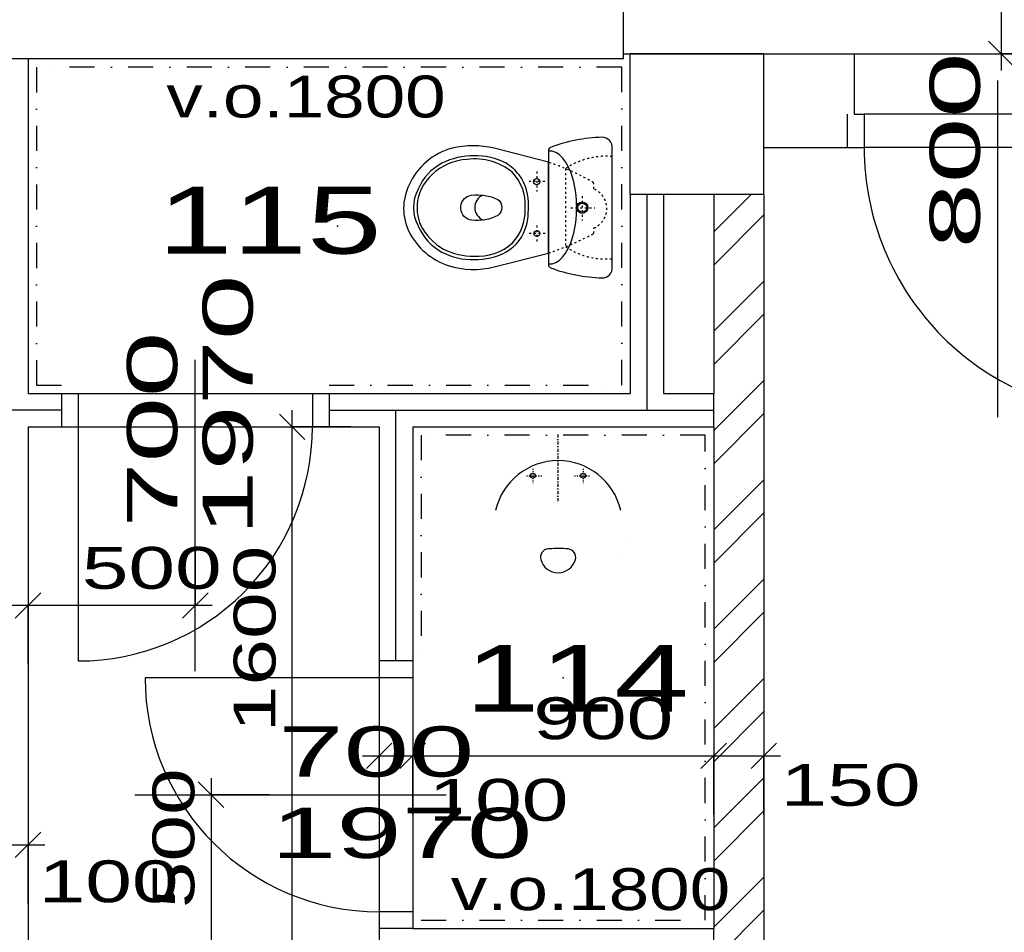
# Model space of a CAD drawing. Extents: x -196363 to 396902, y -489949 to -260582.
# Tile 185 of 256: x 219595 to 222539, y -379279 to -376551. Entities that reach past the tile are written whole.
import ezdxf

# ---------------------------------------------------------------- set-up
doc = ezdxf.new("R2010")
doc.units = 0
doc.header["$MEASUREMENT"] = 0
doc.linetypes.add('DASHED1', pattern=[1, 0.3, -0.4, 0.3])
doc.linetypes.add('DOTDASH', pattern=[1, 0.3, -0.2, 0, -0.2, 0.3])
for name, color, linetype in [('dvere', 1, 'Continuous'), ('koty', 1, 'Continuous'), ('navrh', 2, 'Continuous'), ('noszdiv', 1, 'Continuous'), ('obklady', 14, 'Continuous'), ('popdver', 6, 'Continuous'), ('srafy', 8, 'Continuous'), ('zarpred', 5, 'Continuous')]:
    doc.layers.add(name, color=color, linetype=linetype)
doc.styles.add('SPIRITTXTSTYLE1', font='ROMAN')
doc.styles.add('SPIRITTXTSTYLE2', font='txt')
doc.linetypes.add('CERCH2', pattern='A,0,-1,[17,dur+dsp vaclavov.shx,S=0.003401,R=0,X=-1,Y=0],0', length=1)
doc.linetypes.add('TEPIZL3', pattern='A,0,-1,[9,dur+dsp vaclavov.shx,S=0.005714,R=0,X=-1,Y=0],0', length=1)
doc.dimstyles.new('SPIRITSTYLE26', dxfattribs={"dimtxt": 125, "dimasz": 12.7, "dimexe": 175, "dimexo": -175, "dimgap": 50, "dimtad": 1, "dimdec": 3, "dimzin": 0, "dimdsep": 46, "dimlunit": 7, "dimtxsty": 'SPIRITTXTSTYLE1', "dimblk1": '_TICKMARKS26', "dimblk2": '_TICKMARKS26', "dimsah": 1, "dimcen": 0.09, "dimdle": 50, "dimclrd": 1, "dimclre": 1, "dimclrt": 1, "dimadec": 0, "dimazin": 0, "dimtfac": 1, "dimtdec": 4, "dimtofl": 0, "dimtmove": 1, "dimatfit": 0, "dimfxl": 0, "dimtolj": 1, "dimtzin": 0, "dimarcsym": 0})
doc.dimstyles.new('SPIRITSTYLE539', dxfattribs={"dimtxt": 125, "dimasz": 12.7, "dimexe": 175, "dimexo": 2259.282471, "dimgap": 50, "dimtad": 1, "dimdec": 3, "dimzin": 0, "dimdsep": 46, "dimlunit": 7, "dimtxsty": 'SPIRITTXTSTYLE1', "dimblk1": '_TICKMARKS539', "dimblk2": '_TICKMARKS539', "dimsah": 1, "dimcen": 0.09, "dimdle": 50, "dimclrd": 1, "dimclre": 1, "dimclrt": 1, "dimadec": 0, "dimazin": 0, "dimtfac": 1, "dimtdec": 4, "dimtofl": 0, "dimtmove": 1, "dimatfit": 0, "dimfxl": 0, "dimtolj": 1, "dimtzin": 0, "dimarcsym": 0})
doc.dimstyles.new('SPIRITSTYLE540', dxfattribs={"dimtxt": 125, "dimasz": 12.7, "dimexe": 175, "dimexo": 2664.268555, "dimgap": 50, "dimtad": 1, "dimdec": 3, "dimzin": 0, "dimdsep": 46, "dimlunit": 7, "dimtxsty": 'SPIRITTXTSTYLE1', "dimblk1": '_TICKMARKS540', "dimblk2": '_TICKMARKS540', "dimsah": 1, "dimcen": 0.09, "dimdle": 50, "dimclrd": 1, "dimclre": 1, "dimclrt": 1, "dimadec": 0, "dimazin": 0, "dimtfac": 1, "dimtdec": 4, "dimtofl": 0, "dimtmove": 1, "dimatfit": 0, "dimfxl": 0, "dimtolj": 1, "dimtzin": 0, "dimarcsym": 0})
doc.dimstyles.new('SPIRITSTYLE548', dxfattribs={"dimtxt": 125, "dimasz": 12.7, "dimexe": 175, "dimexo": 1065.283936, "dimgap": 50, "dimtad": 1, "dimdec": 3, "dimzin": 0, "dimdsep": 46, "dimlunit": 7, "dimtxsty": 'SPIRITTXTSTYLE1', "dimblk1": '_TICKMARKS548', "dimblk2": '_TICKMARKS548', "dimsah": 1, "dimcen": 0.09, "dimdle": 50, "dimclrd": 1, "dimclre": 1, "dimclrt": 1, "dimadec": 0, "dimazin": 0, "dimtfac": 1, "dimtdec": 4, "dimtofl": 0, "dimtmove": 1, "dimatfit": 0, "dimfxl": 0, "dimtolj": 1, "dimtzin": 0, "dimarcsym": 0})
doc.dimstyles.new('SPIRITSTYLE612', dxfattribs={"dimtxt": 125, "dimasz": 12.7, "dimexe": 175, "dimexo": 58.78418, "dimgap": 50, "dimtad": 1, "dimdec": 3, "dimzin": 0, "dimdsep": 46, "dimlunit": 7, "dimtxsty": 'SPIRITTXTSTYLE1', "dimblk1": '_TICKMARKS612', "dimblk2": '_TICKMARKS612', "dimsah": 1, "dimcen": 0.09, "dimdle": 50, "dimclrd": 1, "dimclre": 1, "dimclrt": 1, "dimadec": 0, "dimazin": 0, "dimtfac": 1, "dimtdec": 4, "dimtofl": 0, "dimtmove": 1, "dimatfit": 0, "dimfxl": 0, "dimtolj": 1, "dimtzin": 0, "dimarcsym": 0})
doc.dimstyles.new('SPIRITSTYLE624', dxfattribs={"dimtxt": 125, "dimasz": 12.7, "dimexe": 175, "dimexo": 85.201172, "dimgap": 50, "dimtad": 1, "dimdec": 3, "dimzin": 0, "dimdsep": 46, "dimlunit": 7, "dimtxsty": 'SPIRITTXTSTYLE1', "dimblk1": '_TICKMARKS624', "dimblk2": '_TICKMARKS624', "dimsah": 1, "dimcen": 0.09, "dimdle": 50, "dimclrd": 1, "dimclre": 1, "dimclrt": 1, "dimadec": 0, "dimazin": 0, "dimtfac": 1, "dimtdec": 4, "dimtofl": 0, "dimtmove": 1, "dimatfit": 0, "dimfxl": 0, "dimtolj": 1, "dimtzin": 0, "dimarcsym": 0})
doc.dimstyles.new('SPIRITSTYLE643', dxfattribs={"dimtxt": 125, "dimasz": 12.7, "dimexe": 175, "dimexo": -71.71328, "dimgap": 50, "dimtad": 1, "dimdec": 3, "dimzin": 0, "dimdsep": 46, "dimlunit": 7, "dimtxsty": 'SPIRITTXTSTYLE1', "dimblk1": '_TICKMARKS643', "dimblk2": '_TICKMARKS643', "dimsah": 1, "dimcen": 0.09, "dimdle": 50, "dimclrd": 1, "dimclre": 1, "dimclrt": 1, "dimadec": 0, "dimazin": 0, "dimtfac": 1, "dimtdec": 4, "dimtofl": 0, "dimtmove": 1, "dimatfit": 0, "dimfxl": 0, "dimtolj": 1, "dimtzin": 0, "dimarcsym": 0})
doc.dimstyles.new('SPIRITSTYLE644', dxfattribs={"dimtxt": 125, "dimasz": 12.7, "dimexe": 175, "dimexo": -103.0168, "dimgap": 50, "dimtad": 1, "dimdec": 3, "dimzin": 0, "dimdsep": 46, "dimlunit": 7, "dimtxsty": 'SPIRITTXTSTYLE1', "dimblk1": '_TICKMARKS644', "dimblk2": '_TICKMARKS644', "dimsah": 1, "dimcen": 0.09, "dimdle": 50, "dimclrd": 1, "dimclre": 1, "dimclrt": 1, "dimadec": 0, "dimazin": 0, "dimtfac": 1, "dimtdec": 4, "dimtofl": 0, "dimtmove": 1, "dimatfit": 0, "dimfxl": 0, "dimtolj": 1, "dimtzin": 0, "dimarcsym": 0})

# ---------------------------------------------------------------- blocks, each defined once
blk = doc.blocks.new('_TICKMARKS539')
at = {"color": 1, "linetype": 'Continuous'}
blk.add_line((-3, -3), (3, 3), dxfattribs=at)
blk = doc.blocks.new('*D1353')
at = {"color": 1, "linetype": 'Continuous', "ltscale": 300}
for p, q in [((219520.34375, -374058.65625, 1723.800049), (219520.34375, -374233.65625, 1723.800049)), ((219620.328125, -374058.65625, 1723.800049), (219620.328125, -374233.65625, 1723.800049)), ((219470.34375, -374233.65625, 1723.800049), (219670.34375, -374233.65625, 1723.800049)), ((219520.34375, -374408.65625, 1723.800049), (219520.34375, -374233.65625, 1723.800049)), ((219620.328125, -374408.65625, 1723.800049), (219620.328125, -374233.65625, 1723.800049))]:
    blk.add_line(p, q, dxfattribs=at)
at = {"color": 1, "linetype": 'Continuous', "ltscale": 300, "xscale": 12.69999980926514, "yscale": 12.69999980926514, "zscale": 12.69999980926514, "rotation": 180.0000050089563}
blk.add_blockref('_TICKMARKS539', (219520.34375, -374233.65625, 1723.800049), dxfattribs=at)
at = {"color": 1, "linetype": 'Continuous', "ltscale": 300, "xscale": 12.69999980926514, "yscale": 12.69999980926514, "zscale": 12.69999980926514}
blk.add_blockref('_TICKMARKS539', (219620.328125, -374233.65625, 1723.800049), dxfattribs=at)
at = {"color": 1, "linetype": 'Continuous', "ltscale": 300, "style": 'SPIRITTXTSTYLE1', "width": 1.5}
blk.add_text('100', height=125, dxfattribs=at).set_placement((219339.34375, -374392.71875, 1723.800049))
blk = doc.blocks.new('*D1354')
at = {"color": 1, "linetype": 'Continuous', "ltscale": 300}
for p, q in [((219620.328125, -374058.65625, 1723.800049), (219620.328125, -374233.65625, 1723.800049)), ((221420.328125, -374058.65625, 1723.800049), (221420.328125, -374233.65625, 1723.800049)), ((219570.328125, -374233.65625, 1723.800049), (221470.34375, -374233.65625, 1723.800049)), ((219620.328125, -374408.65625, 1723.800049), (219620.328125, -374233.65625, 1723.800049)), ((221420.328125, -374408.65625, 1723.800049), (221420.328125, -374233.65625, 1723.800049))]:
    blk.add_line(p, q, dxfattribs=at)
at = {"color": 1, "linetype": 'Continuous', "ltscale": 300, "xscale": 12.69999980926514, "yscale": 12.69999980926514, "zscale": 12.69999980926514, "rotation": 180.0000050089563}
blk.add_blockref('_TICKMARKS539', (219620.328125, -374233.65625, 1723.800049), dxfattribs=at)
at = {"color": 1, "linetype": 'Continuous', "ltscale": 300, "xscale": 12.69999980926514, "yscale": 12.69999980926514, "zscale": 12.69999980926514}
blk.add_blockref('_TICKMARKS539', (221420.328125, -374233.65625, 1723.800049), dxfattribs=at)
at = {"color": 1, "linetype": 'Continuous', "ltscale": 300, "style": 'SPIRITTXTSTYLE1', "width": 1.5}
blk.add_text('1800', height=125, dxfattribs=at).set_placement((220407.234375, -374183.6875, 1723.800049))
blk = doc.blocks.new('_TICKMARKS540')
at = {"color": 1, "linetype": 'Continuous'}
blk.add_line((-3, -3), (3, 3), dxfattribs=at)
blk = doc.blocks.new('*D1355')
at = {"color": 1, "linetype": 'Continuous', "ltscale": 300}
for p, q in [((221420.328125, -374058.65625, 1723.800049), (221420.328125, -374233.65625, 1723.800049)), ((221820.328125, -374058.65625, 1723.800049), (221820.328125, -374233.65625, 1723.800049)), ((221370.328125, -374233.65625, 1723.800049), (221870.34375, -374233.65625, 1723.800049)), ((221420.328125, -374408.65625, 1723.800049), (221420.328125, -374233.65625, 1723.800049)), ((221820.328125, -374408.65625, 1723.800049), (221820.328125, -374233.65625, 1723.800049))]:
    blk.add_line(p, q, dxfattribs=at)
at = {"color": 1, "linetype": 'Continuous', "ltscale": 300, "xscale": 12.69999980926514, "yscale": 12.69999980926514, "zscale": 12.69999980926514, "rotation": 180.0000050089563}
blk.add_blockref('_TICKMARKS540', (221420.328125, -374233.65625, 1723.800049), dxfattribs=at)
at = {"color": 1, "linetype": 'Continuous', "ltscale": 300, "xscale": 12.69999980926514, "yscale": 12.69999980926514, "zscale": 12.69999980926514}
blk.add_blockref('_TICKMARKS540', (221820.328125, -374233.65625, 1723.800049), dxfattribs=at)
at = {"color": 1, "linetype": 'Continuous', "ltscale": 300, "style": 'SPIRITTXTSTYLE1', "width": 1.5}
blk.add_text('400', height=125, dxfattribs=at).set_placement((221531.03125, -374183.6875, 1723.800049))
blk = doc.blocks.new('*D1356')
at = {"color": 1, "linetype": 'Continuous', "ltscale": 300}
for p, q in [((221820.328125, -374058.65625, 1723.800049), (221820.328125, -374233.65625, 1723.800049)), ((223770.359375, -374058.65625, 1723.800049), (223770.359375, -374233.65625, 1723.800049)), ((221770.328125, -374233.65625, 1723.800049), (223820.359375, -374233.65625, 1723.800049)), ((221820.328125, -374408.65625, 1723.800049), (221820.328125, -374233.65625, 1723.800049)), ((223770.359375, -374408.65625, 1723.800049), (223770.359375, -374233.65625, 1723.800049))]:
    blk.add_line(p, q, dxfattribs=at)
at = {"color": 1, "linetype": 'Continuous', "ltscale": 300, "xscale": 12.69999980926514, "yscale": 12.69999980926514, "zscale": 12.69999980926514, "rotation": 180.0000050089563}
blk.add_blockref('_TICKMARKS540', (221820.328125, -374233.65625, 1723.800049), dxfattribs=at)
at = {"color": 1, "linetype": 'Continuous', "ltscale": 300, "xscale": 12.69999980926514, "yscale": 12.69999980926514, "zscale": 12.69999980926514}
blk.add_blockref('_TICKMARKS540', (223770.359375, -374233.65625, 1723.800049), dxfattribs=at)
at = {"color": 1, "linetype": 'Continuous', "ltscale": 300, "style": 'SPIRITTXTSTYLE1', "width": 1.5}
blk.add_text('1950', height=125, dxfattribs=at).set_placement((222682.265625, -374183.6875, 1723.800049))
blk = doc.blocks.new('_TICKMARKS548')
at = {"color": 1, "linetype": 'Continuous'}
blk.add_line((-3, -3), (3, 3), dxfattribs=at)
blk = doc.blocks.new('*D1368')
at = {"color": 1, "linetype": 'Continuous', "ltscale": 300}
for p, q in [((222530.078125, -373252.9375, 1723.800049), (222530.078125, -376702.9375, 1723.800049)), ((222355.078125, -373302.9375, 1723.800049), (222530.078125, -373302.9375, 1723.800049)), ((222705.0625, -373302.9375, 1723.800049), (222530.078125, -373302.9375, 1723.800049)), ((222355.078125, -376652.9375, 1723.800049), (222530.078125, -376652.9375, 1723.800049)), ((222705.0625, -376652.9375, 1723.800049), (222530.078125, -376652.9375, 1723.800049))]:
    blk.add_line(p, q, dxfattribs=at)
at = {"color": 1, "linetype": 'Continuous', "ltscale": 300, "xscale": 12.69999980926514, "yscale": 12.69999980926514, "zscale": 12.69999980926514}
for p, rotation in [((222530.078125, -373302.9375, 1723.800049), 90.00000250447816), ((222530.078125, -376652.9375, 1723.800049), -90.00000250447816)]:
    blk.add_blockref('_TICKMARKS548', p, dxfattribs=dict(at, rotation=rotation))
at = {"color": 1, "linetype": 'Continuous', "ltscale": 300, "style": 'SPIRITTXTSTYLE1', "width": 1.5}
blk.add_text('3350', height=125, rotation=450.000019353, dxfattribs=at).set_placement((222480.09375, -375096.96875, 1723.800049))
blk = doc.blocks.new('_TICKMARKS612')
at = {"color": 1, "linetype": 'Continuous'}
blk.add_line((-3, -3), (3, 3), dxfattribs=at)
blk = doc.blocks.new('*D1509')
at = {"color": 1, "linetype": 'Continuous', "ltscale": 300}
for p, q in [((220670.34375, -378576.71875, 1723.800049), (220670.34375, -378751.71875, 1723.800049)), ((220770.328125, -378576.71875, 1723.800049), (220770.328125, -378751.71875, 1723.800049)), ((220620.328125, -378751.71875, 1723.800049), (220820.328125, -378751.71875, 1723.800049)), ((220670.34375, -378926.6875, 1723.800049), (220670.34375, -378751.71875, 1723.800049)), ((220770.328125, -378926.6875, 1723.800049), (220770.328125, -378751.71875, 1723.800049))]:
    blk.add_line(p, q, dxfattribs=at)
at = {"color": 1, "linetype": 'Continuous', "ltscale": 300, "xscale": 12.69999980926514, "yscale": 12.69999980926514, "zscale": 12.69999980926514, "rotation": 180.0000050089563}
blk.add_blockref('_TICKMARKS612', (220670.34375, -378751.71875, 1723.800049), dxfattribs=at)
at = {"color": 1, "linetype": 'Continuous', "ltscale": 300, "xscale": 12.69999980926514, "yscale": 12.69999980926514, "zscale": 12.69999980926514}
blk.add_blockref('_TICKMARKS612', (220770.328125, -378751.71875, 1723.800049), dxfattribs=at)
at = {"color": 1, "linetype": 'Continuous', "ltscale": 300, "style": 'SPIRITTXTSTYLE1', "width": 1.5}
blk.add_text('100', height=125, dxfattribs=at).set_placement((220817.734375, -378945.5625, 1723.800049))
blk = doc.blocks.new('_TICKMARKS26')
at = {"color": 1, "linetype": 'Continuous'}
blk.add_line((-3, -3), (3, 3), dxfattribs=at)
blk = doc.blocks.new('*D1510')
at = {"color": 1, "linetype": 'Continuous', "ltscale": 300}
for p, q in [((220770.328125, -378576.71875, 1723.800049), (220770.328125, -378751.71875, 1723.800049)), ((221670.34375, -378576.71875, 1723.800049), (221670.34375, -378751.71875, 1723.800049)), ((220720.328125, -378751.71875, 1723.800049), (221720.34375, -378751.71875, 1723.800049)), ((220770.328125, -378926.6875, 1723.800049), (220770.328125, -378751.71875, 1723.800049)), ((221670.34375, -378926.6875, 1723.800049), (221670.34375, -378751.71875, 1723.800049))]:
    blk.add_line(p, q, dxfattribs=at)
at = {"color": 1, "linetype": 'Continuous', "ltscale": 300, "xscale": 12.69999980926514, "yscale": 12.69999980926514, "zscale": 12.69999980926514, "rotation": 180.0000050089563}
blk.add_blockref('_TICKMARKS26', (220770.328125, -378751.71875, 1723.800049), dxfattribs=at)
at = {"color": 1, "linetype": 'Continuous', "ltscale": 300, "xscale": 12.69999980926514, "yscale": 12.69999980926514, "zscale": 12.69999980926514}
blk.add_blockref('_TICKMARKS26', (221670.34375, -378751.71875, 1723.800049), dxfattribs=at)
at = {"color": 1, "linetype": 'Continuous', "ltscale": 300, "style": 'SPIRITTXTSTYLE1', "width": 1.5}
blk.add_text('900', height=125, dxfattribs=at).set_placement((221131.03125, -378701.71875, 1723.800049))
blk = doc.blocks.new('*D1511')
at = {"color": 1, "linetype": 'Continuous', "ltscale": 300}
for p, q in [((221670.34375, -378576.71875, 1723.800049), (221670.34375, -378751.71875, 1723.800049)), ((221820.328125, -378576.71875, 1723.800049), (221820.328125, -378751.71875, 1723.800049)), ((221620.328125, -378751.71875, 1723.800049), (221870.34375, -378751.71875, 1723.800049)), ((221670.34375, -378926.6875, 1723.800049), (221670.34375, -378751.71875, 1723.800049)), ((221820.328125, -378926.6875, 1723.800049), (221820.328125, -378751.71875, 1723.800049))]:
    blk.add_line(p, q, dxfattribs=at)
at = {"color": 1, "linetype": 'Continuous', "ltscale": 300, "xscale": 12.69999980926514, "yscale": 12.69999980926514, "zscale": 12.69999980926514, "rotation": 180.0000050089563}
blk.add_blockref('_TICKMARKS26', (221670.34375, -378751.71875, 1723.800049), dxfattribs=at)
at = {"color": 1, "linetype": 'Continuous', "ltscale": 300, "xscale": 12.69999980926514, "yscale": 12.69999980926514, "zscale": 12.69999980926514}
blk.add_blockref('_TICKMARKS26', (221820.328125, -378751.71875, 1723.800049), dxfattribs=at)
at = {"color": 1, "linetype": 'Continuous', "ltscale": 300, "style": 'SPIRITTXTSTYLE1', "width": 1.5}
blk.add_text('150', height=125, dxfattribs=at).set_placement((221870.4375, -378900.84375, 1723.800049))
blk = doc.blocks.new('*D1529')
at = {"color": 1, "linetype": 'Continuous', "ltscale": 300}
for p, q in [((219520.34375, -378842.59375, 1723.800049), (219520.34375, -379017.59375, 1723.800049)), ((219620.328125, -378842.59375, 1723.800049), (219620.328125, -379017.59375, 1723.800049)), ((219470.34375, -379017.59375, 1723.800049), (219670.34375, -379017.59375, 1723.800049)), ((219520.34375, -379192.59375, 1723.800049), (219520.34375, -379017.59375, 1723.800049)), ((219620.328125, -379192.59375, 1723.800049), (219620.328125, -379017.59375, 1723.800049))]:
    blk.add_line(p, q, dxfattribs=at)
at = {"color": 1, "linetype": 'Continuous', "ltscale": 300, "xscale": 12.69999980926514, "yscale": 12.69999980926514, "zscale": 12.69999980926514, "rotation": 180.0000050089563}
blk.add_blockref('_TICKMARKS26', (219520.34375, -379017.59375, 1723.800049), dxfattribs=at)
at = {"color": 1, "linetype": 'Continuous', "ltscale": 300, "xscale": 12.69999980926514, "yscale": 12.69999980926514, "zscale": 12.69999980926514}
blk.add_blockref('_TICKMARKS26', (219620.328125, -379017.59375, 1723.800049), dxfattribs=at)
at = {"color": 1, "linetype": 'Continuous', "ltscale": 300, "style": 'SPIRITTXTSTYLE1', "width": 1.5}
blk.add_text('100', height=125, dxfattribs=at).set_placement((219651.984375, -379189.25, 1723.800049))
blk = doc.blocks.new('_TICKMARKS624')
at = {"color": 1, "linetype": 'Continuous'}
blk.add_line((-3, -3), (3, 3), dxfattribs=at)
blk = doc.blocks.new('*D1534')
at = {"color": 1, "linetype": 'Continuous', "ltscale": 300}
for p, q in [((220410.140625, -379417.90625, 10), (220410.140625, -377717.90625, 10)), ((220235.140625, -377767.9375, 10), (220410.140625, -377767.9375, 10)), ((220585.140625, -377767.9375, 10), (220410.140625, -377767.9375, 10)), ((220235.140625, -379367.90625, 10), (220410.140625, -379367.90625, 10)), ((220585.140625, -379367.90625, 10), (220410.140625, -379367.90625, 10))]:
    blk.add_line(p, q, dxfattribs=at)
at = {"color": 1, "linetype": 'Continuous', "ltscale": 300, "xscale": 12.69999980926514, "yscale": 12.69999980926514, "zscale": 12.69999980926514}
for p, rotation in [((220410.140625, -377767.9375, 10), 90.00000250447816), ((220410.140625, -379367.90625, 10), 270.0000006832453)]:
    blk.add_blockref('_TICKMARKS624', p, dxfattribs=dict(at, rotation=rotation))
at = {"color": 1, "linetype": 'Continuous', "ltscale": 300, "style": 'SPIRITTXTSTYLE1', "width": 1.5}
blk.add_text('1600', height=125, rotation=90.000002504, dxfattribs=at).set_placement((220360.15625, -378681, 10))
blk = doc.blocks.new('_TICKMARKS643')
at = {"color": 1, "linetype": 'Continuous'}
blk.add_line((-3, -3), (3, 3), dxfattribs=at)
blk = doc.blocks.new('*D1569')
at = {"color": 1, "linetype": 'Continuous', "ltscale": 300}
for p, q in [((220167.421875, -378817.90625, 1723.800049), (220167.421875, -379417.90625, 1723.800049)), ((219992.421875, -378867.90625, 1723.800049), (220167.421875, -378867.90625, 1723.800049)), ((220342.421875, -378867.90625, 1723.800049), (220167.421875, -378867.90625, 1723.800049)), ((219992.421875, -379367.90625, 1723.800049), (220167.421875, -379367.90625, 1723.800049)), ((220342.421875, -379367.90625, 1723.800049), (220167.421875, -379367.90625, 1723.800049))]:
    blk.add_line(p, q, dxfattribs=at)
at = {"color": 1, "linetype": 'Continuous', "ltscale": 300, "xscale": 12.69999980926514, "yscale": 12.69999980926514, "zscale": 12.69999980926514}
for p, rotation in [((220167.421875, -378867.90625, 1723.800049), 90.00000250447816), ((220167.421875, -379367.90625, 1723.800049), -90.00000250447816)]:
    blk.add_blockref('_TICKMARKS643', p, dxfattribs=dict(at, rotation=rotation))
at = {"color": 1, "linetype": 'Continuous', "ltscale": 300, "style": 'SPIRITTXTSTYLE1', "width": 1.5}
blk.add_text('500', height=125, rotation=450.000019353, dxfattribs=at).set_placement((220117.4375, -379207.21875, 1723.800049))
blk = doc.blocks.new('_TICKMARKS644')
at = {"color": 1, "linetype": 'Continuous'}
blk.add_line((-3, -3), (3, 3), dxfattribs=at)
blk = doc.blocks.new('*D1570')
at = {"color": 1, "linetype": 'Continuous', "ltscale": 300}
for p, q in [((219620.328125, -378127.15625, 1723.800049), (219620.328125, -378302.15625, 1723.800049)), ((220120.34375, -378127.15625, 1723.800049), (220120.34375, -378302.15625, 1723.800049)), ((220170.34375, -378302.15625, 1723.800049), (219570.328125, -378302.15625, 1723.800049)), ((219620.328125, -378477.15625, 1723.800049), (219620.328125, -378302.15625, 1723.800049)), ((220120.34375, -378477.15625, 1723.800049), (220120.34375, -378302.15625, 1723.800049))]:
    blk.add_line(p, q, dxfattribs=at)
at = {"color": 1, "linetype": 'Continuous', "ltscale": 300, "xscale": 12.69999980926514, "yscale": 12.69999980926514, "zscale": 12.69999980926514}
for p, rotation in [((219620.328125, -378302.15625, 1723.800049), 180.0000050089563), ((220120.34375, -378302.15625, 1723.800049), 360.0000100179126)]:
    blk.add_blockref('_TICKMARKS644', p, dxfattribs=dict(at, rotation=rotation))
at = {"color": 1, "linetype": 'Continuous', "ltscale": 300, "style": 'SPIRITTXTSTYLE1', "width": 1.5}
blk.add_text('500', height=125, rotation=360.000010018, dxfattribs=at).set_placement((219781.046875, -378252.15625, 1723.800049))

msp = doc.modelspace()

# ---------------------------------------------------------------- hatches: boundary and pattern name
at = {"layer": 'srafy', "linetype": 'Continuous', "ltscale": 300}
h = msp.add_hatch(dxfattribs=at)
h.set_pattern_fill('ZdivKER', color=8, scale=5.55625, style=0, pattern_type=2)
h.set_pattern_definition([(45, (582227.31, -258968), (-148.49243, 148.49243), []), (45, (582326.31, -258968), (-148.49243, 148.49243), [])])
h.paths.add_polyline_path([(221820.32812, -377072.9375), (221670.34375, -377072.9375), (221670.34375, -377667.9375), (221670.34375, -377767.9375), (221670.34375, -379267.90625), (221670.34375, -379367.90625), (221670.34375, -380242.90625), (221820.32812, -380242.90625)], flags=0)

# ---------------------------------------------------------------- linework, layer by layer
at = {"layer": 'dvere', "color": 7, "linetype": 'Continuous', "ltscale": 304.799988}
msp.add_line((222070.34375, -376932.9375), (222070.34375, -376832.9375), dxfattribs=at)
at = {"layer": 'dvere', "color": 7, "linetype": 'Continuous', "ltscale": 330}
for p, q in [((222920.34375, -376832.9375), (222120.34375, -376832.9375)), ((222920.34375, -376932.9375), (222120.34375, -376932.9375))]:
    msp.add_line(p, q, dxfattribs=at)
at = {"layer": 'dvere', "color": 1, "linetype": 'Continuous', "ltscale": 304.799988}
for p, q in [((219720.34375, -377667.9375), (219720.34375, -377767.9375)), ((220520.34375, -377667.9375), (220520.34375, -377767.9375)), ((220770.32812, -378467.90625), (220670.3125, -378467.90625)), ((220770.32812, -379267.90625), (220670.3125, -379267.90625))]:
    msp.add_line(p, q, dxfattribs=at)
at = {"layer": 'dvere', "color": 1, "linetype": 'Continuous', "ltscale": 300}
for p, q in [((219770.34375, -377667.9375), (220470.34375, -377667.9375)), ((219770.34375, -377767.9375), (220470.34375, -377767.9375)), ((220670.3125, -378517.90625), (220670.3125, -379217.90625)), ((220770.32812, -378517.90625), (220770.32812, -379217.90625))]:
    msp.add_line(p, q, dxfattribs=at)
at = {"layer": 'dvere', "color": 7, "linetype": 'Continuous', "ltscale": 300}
for p, q in [((219770.34375, -377767.9375, 900), (219770.34375, -378467.90625, 900)), ((220670.34375, -378517.90625, 900), (219970.34375, -378517.90625, 900))]:
    msp.add_line(p, q, dxfattribs=at)
for centre, radius, start, end in [((222920.34375, -376932.9375, 1723.80005), 800.00085, 180.00000501, 270.000028), ((219770.34375, -377767.9375, 900), 699.98822, 270.00000068, 360.00001002), ((220670.34375, -378517.90625, 900), 699.98834, 180.00000501, 270.00000068)]:
    msp.add_arc(centre, radius, start, end, dxfattribs=at)
at = {"layer": 'dvere', "color": 7, "linetype": 'Continuous', "ltscale": 250}
msp.add_point((222520.34375, -376832.9375), dxfattribs=at)
at = {"layer": 'dvere', "color": 7, "linetype": 'Continuous', "ltscale": 300}
for p in [(222520.34375, -376932.9375, 1723.80005), (220170.34375, -377767.9375, 900), (220670.34375, -378867.90625, 900)]:
    msp.add_point(p, dxfattribs=at)
at = {"layer": 'dvere', "color": 15, "linetype": 'Continuous', "ltscale": 250}
for p in [(220170.34375, -377767.9375), (220670.3125, -378867.90625)]:
    msp.add_point(p, dxfattribs=at)
at = {"layer": 'navrh', "color": 2, "linetype": 'Continuous', "ltscale": 300}
for p, q in [((219620.32812, -376667.9375, 900), (219620.32812, -377667.9375, 900)), ((221420.32812, -377072.9375, 900), (221420.32812, -377667.9375, 900)), ((221520.32812, -377072.9375, 900), (221520.32812, -377667.9375, 900)), ((221670.34375, -377072.9375, 900), (221670.34375, -377667.9375, 900)), ((221820.32812, -377072.9375, 900), (221820.32812, -380242.90625, 900)), ((219620.32812, -377667.9375, 900), (219770.34375, -377667.9375, 900)), ((219770.34375, -377667.9375, 900), (219770.34375, -377767.9375, 900)), ((220470.34375, -377667.9375, 900), (221420.32812, -377667.9375, 900)), ((220470.34375, -377667.9375, 900), (220470.34375, -377767.9375, 900)), ((221520.32812, -377667.9375, 900), (221670.34375, -377667.9375, 900)), ((219620.32812, -377767.9375, 900), (219620.32812, -380582.9375, 900)), ((219620.32812, -377767.9375, 900), (219770.34375, -377767.9375, 900)), ((220470.34375, -377767.9375, 900), (220670.34375, -377767.9375, 900)), ((220670.34375, -377767.9375, 900), (220670.34375, -378517.90625, 900)), ((220770.32812, -377767.9375, 900), (221670.34375, -377767.9375, 900)), ((220770.32812, -377767.9375, 900), (220770.32812, -378517.90625, 900)), ((221670.34375, -377767.9375, 900), (221670.34375, -379267.90625, 900)), ((220770.32812, -378517.90625, 900), (220670.34375, -378517.90625, 900)), ((220770.32812, -379217.90625, 900), (220670.34375, -379217.90625, 900)), ((220670.34375, -379217.90625, 900), (220670.34375, -379367.90625, 900)), ((220770.32812, -379217.90625, 900), (220770.32812, -379267.90625, 900)), ((220770.32812, -379267.90625, 900), (221670.34375, -379267.90625, 900))]:
    msp.add_line(p, q, dxfattribs=at)
at = {"layer": 'noszdiv', "color": 1, "linetype": 'Continuous', "ltscale": 300}
for p, q in [((221400.34375, -376667.9375, 900), (221400.34375, -371117.9375, 900)), ((219620.32812, -376667.9375, 900), (219520.34375, -376667.9375, 900)), ((221400.34375, -376667.9375, 900), (219620.32812, -376667.9375, 900)), ((221400.34375, -376652.9375, 900), (222090.32812, -376652.9375, 900)), ((221820.32812, -376652.9375, 900), (221420.32812, -376652.9375, 900)), ((221420.32812, -376692.90625, 900), (221420.32812, -376652.9375, 900)), ((221820.32812, -377072.9375, 900), (221820.32812, -376652.9375, 900)), ((222090.32812, -376652.9375, 900), (222090.32812, -376832.9375, 900)), ((221420.32812, -377072.9375, 900), (221420.32812, -376692.90625, 900)), ((222090.32812, -376832.9375, 900), (222120.34375, -376832.9375, 900)), ((222120.34375, -376832.9375, 900), (222120.34375, -376932.9375, 900)), ((221820.32812, -376932.9375, 900), (222090.32812, -376932.9375, 900)), ((222090.32812, -376932.9375, 900), (222120.34375, -376932.9375, 900)), ((221520.32812, -377072.9375, 900), (221420.32812, -377072.9375, 900)), ((221670.34375, -377072.9375, 900), (221520.32812, -377072.9375, 900)), ((221820.32812, -377072.9375, 900), (221670.34375, -377072.9375, 900))]:
    msp.add_line(p, q, dxfattribs=at)
at = {"layer": 'noszdiv', "color": 1, "linetype": 'CERCH2', "ltscale": 300}
msp.add_line((222090.32812, -376652.9375, 900), (222950.34375, -376652.9375, 900), dxfattribs=at)
at = {"layer": 'obklady', "color": 14, "linetype": 'DOTDASH', "ltscale": 250}
for p, q in [((221395.32812, -376692.9375, 4347.59961), (219645.32812, -376692.9375, 4347.59961)), ((219645.32812, -376692.9375, 4347.59961), (219645.32812, -377642.9375, 4347.59961)), ((221395.32812, -377642.9375, 4347.59961), (221395.32812, -376692.9375, 4347.59961)), ((219645.32812, -377642.9375, 4347.59961), (219720.34375, -377642.9375, 4347.59961)), ((220520.34375, -377642.9375, 4347.59961), (221395.32812, -377642.9375, 4347.59961)), ((221645.34375, -377792.9375, 4347.59961), (220795.32812, -377792.9375, 4347.59961)), ((220795.32812, -377792.9375, 4347.59961), (220795.32812, -378467.90625, 4347.59961)), ((221645.34375, -379242.90625, 4347.59961), (221645.34375, -377792.9375, 4347.59961)), ((220795.32812, -379242.90625, 4347.59961), (221645.34375, -379242.90625, 4347.59961))]:
    msp.add_line(p, q, dxfattribs=at)
for p in [(220545.34375, -377167.9375, 4347.59961), (221220.32812, -378517.90625, 4347.59961)]:
    msp.add_point(p, dxfattribs=at)
at = {"layer": 'popdver', "color": 6, "linetype": 'Continuous', "ltscale": 250}
for p, q in [((222520.34375, -377738.5625), (222520.34375, -376732.6875)), ((220120.34375, -378498.5625), (220120.34375, -377567.6875)), ((219939.6875, -378867.90625), (220870.5625, -378867.90625))]:
    msp.add_line(p, q, dxfattribs=at)
at = {"layer": 'popdver', "color": 6, "linetype": 'Continuous', "ltscale": 304.799988}
for p in [(222520.34375, -376932.9375), (220120.34375, -377767.9375), (220670.34375, -378867.90625)]:
    msp.add_point(p, dxfattribs=at)
at = {"layer": 'popdver', "color": 6, "linetype": 'Continuous', "ltscale": 250}
for p in [(222520.34375, -376932.9375), (220120.34375, -377767.9375), (220670.34375, -378867.90625)]:
    msp.add_point(p, dxfattribs=at)
at = {"layer": 'srafy', "color": 8, "linetype": 'TEPIZL3', "ltscale": 30}
for p, q in [((221470.3125, -377072.9375, 900), (221470.3125, -377717.90625, 900)), ((219720.34375, -377717.90625, 900), (218522.82812, -377717.90625, 900)), ((220520.34375, -377717.90625, 900), (221670.34375, -377717.90625, 900)), ((220720.32812, -378467.90625, 900), (220720.32812, -377717.90625, 900))]:
    msp.add_line(p, q, dxfattribs=at)
at = {"layer": 'srafy', "color": 8, "linetype": 'Continuous', "ltscale": 300}
for p, q in [((221670.34375, -377767.9375, 900), (221670.34375, -377667.9375, 900)), ((221670.34375, -379367.90625, 900), (221670.34375, -379267.90625, 900))]:
    msp.add_line(p, q, dxfattribs=at)
at = {"layer": 'zarpred', "color": 8, "linetype": 'DASHED1', "ltscale": 20}
for p, q in [((221141.3125, -377004.65625), (221141.3125, -377064.65625)), ((221165.71875, -377034.65625), (221118.82812, -377034.65625)), ((221277.28125, -377077.78125), (221277.28125, -377150.90625)), ((221243.35938, -377112.65625), (221314.59375, -377112.65625)), ((221141.3125, -377165.90625), (221141.3125, -377218.4375)), ((221166.65625, -377189.96875), (221116.95312, -377189.96875))]:
    msp.add_line(p, q, dxfattribs=at)
at = {"layer": 'zarpred', "color": 8, "linetype": 'DOTDASH', "ltscale": 30}
msp.add_line((221204.8125, -377791), (221204.8125, -378000.28125), dxfattribs=at)
at = {"layer": 'zarpred', "color": 8, "linetype": 'DASHED1', "ltscale": 10}
for p, q in [((221111.04688, -377914), (221159.0625, -377914)), ((221129.79688, -377893.03125), (221129.79688, -377936.53125)), ((221254.3125, -377914), (221302.3125, -377914)), ((221279.9375, -377893.03125), (221279.9375, -377936.53125))]:
    msp.add_line(p, q, dxfattribs=at)
at = {"layer": 'zarpred', "color": 5, "linetype": 'Continuous', "ltscale": 7}
for points in [[(221367.03125, -376935, 0.4484928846), (221336.3125, -376902.34375, 0.0834908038), (221182.78125, -376932.46875, 0.3122022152), (221176.32812, -376941.84375), (221176.32812, -377283.125, 0.3121754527), (221182.78125, -377292.46875, 0.0834882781), (221336.3125, -377322.59375, 0.4484928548), (221367.03125, -377290)], [(221176.32812, -376976.90625), (221014.35938, -376935.21875, 0.120198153), (220887.96875, -376934.875, 0.2239549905), (220759.85938, -377044.3125, 0.2338795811), (220759.85938, -377185.625, 0.1979395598), (220876.89062, -377285.4375, 0.1401719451), (221014.35938, -377289.75), (221176.32812, -377248.1875)], [(221116.25, -377110.125, 0.1740990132), (221088.26562, -377014.125, 0.0907895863), (221049.79688, -376980.03125, 0.1244630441), (220953.82812, -376957.1875, 0.1129211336), (220857.8125, -376979.75, 0.1750533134), (220786.71875, -377057.625, 0.2588111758), (220786.71875, -377167.34375, 0.171882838), (220857.8125, -377245.21875, 0.1320878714), (220953.82812, -377267.75, 0.1303286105), (221049.79688, -377244.90625, 0.2067324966), (221110.79688, -377164.65625, 0.0655918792), (221116.25, -377113.8125)]]:
    msp.add_lwpolyline(points, format="xyb", close=True, dxfattribs=at)
at = {"layer": 'zarpred', "color": 8, "linetype": 'Continuous', "ltscale": 7}
for points in [[(221106.4375, -377110.71875, 0.2065757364), (221068.92188, -377007.1875, 0.205236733), (220933.54688, -376968.1875, 0.1817712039), (220827.96875, -377014.25, 0.1942552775), (220783.42188, -377104.59375, 0.1107989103), (220793.75, -377163.78125, 0.1518451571), (220862.5, -377236.375, 0.116294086), (220953.82812, -377257.78125, 0.2009926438), (221068.92188, -377217.75, 0.1941405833), (221107.07812, -377116.875)], [(220945.625, -377075.75, -0.1475904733), (221024.54688, -377087.875, -0.509097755), (221024.82812, -377135.90625, -0.1502406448), (220947.1875, -377150.03125, -0.8275521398), (220941.92188, -377075.90625)]]:
    msp.add_lwpolyline(points, format="xyb", close=True, dxfattribs=at)
at = {"layer": 'zarpred', "color": 8, "linetype": 'DASHED1', "ltscale": 20}
for points in [[(221367.15625, -376959.625, 0.1706822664), (221227.625, -376995.65625), (221227.625, -377229.28125, 0.1706821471), (221367.15625, -377265.3125)], [(221176.32812, -376976.75, -0.0494554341), (221311.3125, -377037.90625, -0.0545248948), (221311.60938, -377056.625, -0.6626927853), (221312.20312, -377173.5625, -0.0762061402), (221311.3125, -377189.96875, -0.0001383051), (221311.01562, -377190.4375, -0.0431798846), (221176.32812, -377248.1875)]]:
    msp.add_lwpolyline(points, format="xyb", close=True, dxfattribs=at)
at = {"layer": 'zarpred', "color": 8, "linetype": 'Continuous', "ltscale": 7}
msp.add_lwpolyline([(220978.73438, -377075.0625, 0.6348764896), (220980.8125, -377149.71875)], format="xyb", dxfattribs=at)
at = {"layer": 'zarpred', "color": 5, "linetype": 'Continuous', "ltscale": 15}
msp.add_lwpolyline([(221175.53125, -378133.0625, 0.4793098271), (221153.0625, -378164.5625, 0.7661792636), (221256.82812, -378164.5625, 0.4645736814), (221235.46875, -378133.09375, 0.0550297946), (221179.3125, -378133.0625)], format="xyb", close=True, dxfattribs=at)
at = {"layer": 'zarpred', "color": 8, "linetype": 'Continuous', "ltscale": 7}
for centre, radius in [((221141.3125, -377034.65625), 9.27465), ((221277.28125, -377112.5), 13.6038), ((221141.79688, -377189.96875), 8.90025)]:
    msp.add_circle(centre, radius, dxfattribs=at)
at = {"layer": 'zarpred', "color": 5, "linetype": 'Continuous', "ltscale": 7}
msp.add_circle((221277.28125, -377112.5), 17.09324, dxfattribs=at)
at = {"layer": 'zarpred', "color": 8, "linetype": 'Continuous', "ltscale": 15}
for centre in [(221129.79688, -377914), (221279.9375, -377914)]:
    msp.add_circle(centre, 7.44776, dxfattribs=at)
at = {"layer": 'zarpred', "color": 5, "linetype": 'Continuous', "ltscale": 15}
msp.add_arc((221205.34375, -378060.90625), 191.98193, 13.03349248, 166.96656973, dxfattribs=at)
at = {"layer": 'zarpred', "color": 8, "linetype": 'Continuous', "ltscale": 7}
msp.add_ellipse((221179.95312, -377112.125), major_axis=(-0.00001, 168.8831), ratio=0.4782613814, start_param=9.3802080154, end_param=12.6111326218, dxfattribs=at)
at = {"layer": 'zarpred', "color": 5, "linetype": 'Continuous', "ltscale": 15}
for centre, major_axis, ratio in [((221204.9375, -378108.15625), (-0.00001, -249.99986), 0.8500013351), ((221205, -378146.8125), (-0.00001, -184.67633), 0.9648557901)]:
    msp.add_ellipse(centre, major_axis=major_axis, ratio=ratio, start_param=1.5707963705, end_param=7.8539819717, dxfattribs=at)

# ---------------------------------------------------------------- texts
at = {"layer": 'koty', "color": 1, "linetype": 'Continuous', "ltscale": 300, "style": 'SPIRITTXTSTYLE2', "width": 1.5}
for s, p in [('115', (220008.25, -377250.125, 1723.80005)), ('114', (220926.84375, -378619.78125, 1723.80005))]:
    msp.add_text(s, height=200, dxfattribs=at).set_placement(p)
at = {"layer": 'obklady', "color": 14, "linetype": 'Continuous', "ltscale": 300, "style": 'SPIRITTXTSTYLE1', "width": 1.3}
for p in [(220033.70312, -376842.90625, 1723.80005), (220884.29688, -379212.90625, 1723.80005)]:
    msp.add_text('v.o.1800', height=125.25, dxfattribs=at).set_placement(p)
at = {"layer": 'popdver', "color": 6, "linetype": 'Continuous', "ltscale": 250, "style": 'SPIRITTXTSTYLE1', "width": 1.75}
for s, p in [('800', (222466.21875, -377234.46875)), ('1970', (220292.26562, -378093.875)), ('700', (220066.21875, -378069.46875))]:
    msp.add_text(s, height=150, rotation=90.0000025, dxfattribs=at).set_placement(p)
for s, p in [('700', (220368.78125, -378813.78125)), ('1970', (220346.95312, -379056.96875))]:
    msp.add_text(s, height=150, dxfattribs=at).set_placement(p)

# ---------------------------------------------------------------- dimensions: what is measured, and where the dimension line sits
at = {"layer": 'koty', "color": 1, "linetype": 'Continuous', "ltscale": 300}
for base, p1, p2, dimstyle, picture, middle in [((222530.07812, -373302.9375, 1723.80005), (223770.35938, -373302.9375, 1723.80005), (223770.35938, -376652.9375, 1723.80005), 'SPIRITSTYLE548', '*D1368', (222530.07812, -374977.90625, 1723.80005)), ((220410.14062, -379367.90625, 10), (220670.34375, -379367.90625, 10), (220670.34375, -377767.9375, 10), 'SPIRITSTYLE624', '*D1534', (220410.14062, -378567.90625, 10)), ((220167.42188, -378867.90625, 1723.80005), (220064.14062, -378867.90625, 1723.80005), (220670.34375, -379367.90625, 1723.80005), 'SPIRITSTYLE643', '*D1569', (220167.42188, -379117.90625, 1723.80005))]:
    dim = msp.add_linear_dim(base=base, p1=p1, p2=p2, angle=90.0000025, dimstyle=dimstyle, dxfattribs=at)
    dim.commit()
    dim.dimension.update_dxf_attribs({"geometry": picture, "text_midpoint": middle})
for base, p1, p2, dimstyle, picture, middle in [((219670.34375, -374233.65625, 1723.80005), (219620.32812, -376667.9375, 1723.80005), (221420.32812, -376882.90625, 1723.80005), 'SPIRITSTYLE539', '*D1354', (220520.32812, -374233.65625, 1723.80005)), ((221420.32812, -374233.65625, 1723.80005), (221420.32812, -377072.9375, 1723.80005), (221820.32812, -377072.9375, 1723.80005), 'SPIRITSTYLE540', '*D1355', (221620.32812, -374233.65625, 1723.80005)), ((221820.32812, -374233.65625, 1723.80005), (221820.32812, -377072.9375, 1723.80005), (223770.35938, -377072.9375, 1723.80005), 'SPIRITSTYLE540', '*D1356', (222795.35938, -374233.65625, 1723.80005)), ((220120.34375, -378302.15625, 1723.80005), (220120.34375, -378374.125, 1723.80005), (219620.32812, -378374.125, 1723.80005), 'SPIRITSTYLE644', '*D1570', (219870.34375, -378302.15625, 1723.80005)), ((220770.32812, -378751.71875, 1723.80005), (220770.32812, -378751.71875, 1723.80005), (221670.34375, -378751.71875, 1723.80005), 'SPIRITSTYLE26', '*D1510', (221220.32812, -378751.71875, 1723.80005))]:
    dim = msp.add_linear_dim(base=base, p1=p1, p2=p2, dimstyle=dimstyle, dxfattribs=at)
    dim.commit()
    dim.dimension.update_dxf_attribs({"geometry": picture, "text_midpoint": middle})
for base, p1, p2, dimstyle, picture, middle in [((219520.34375, -374233.65625, 1723.80005), (219520.34375, -376667.9375, 1723.80005), (219620.32812, -376667.9375, 1723.80005), 'SPIRITSTYLE539', '*D1353', (219482.1875, -374392.71875)), ((220670.34375, -378751.71875, 1723.80005), (220670.34375, -378517.90625, 1723.80005), (220770.32812, -378517.90625, 1723.80005), 'SPIRITSTYLE612', '*D1509', (220960.57812, -378945.5625)), ((221670.34375, -378751.71875, 1723.80005), (221670.34375, -378751.71875, 1723.80005), (221820.32812, -378751.71875, 1723.80005), 'SPIRITSTYLE26', '*D1511', (222019.25, -378900.84375)), ((219520.34375, -379017.59375, 1723.80005), (219520.34375, -379017.59375, 1723.80005), (219620.32812, -379017.59375, 1723.80005), 'SPIRITSTYLE26', '*D1529', (219794.82812, -379189.25))]:
    dim = msp.add_linear_dim(base=base, p1=p1, p2=p2, dimstyle=dimstyle, dxfattribs=at)
    dim.commit()
    dim.dimension.update_dxf_attribs({"geometry": picture, "text_midpoint": middle, "dimtype": 160})

doc.saveas('drawing.dxf')
